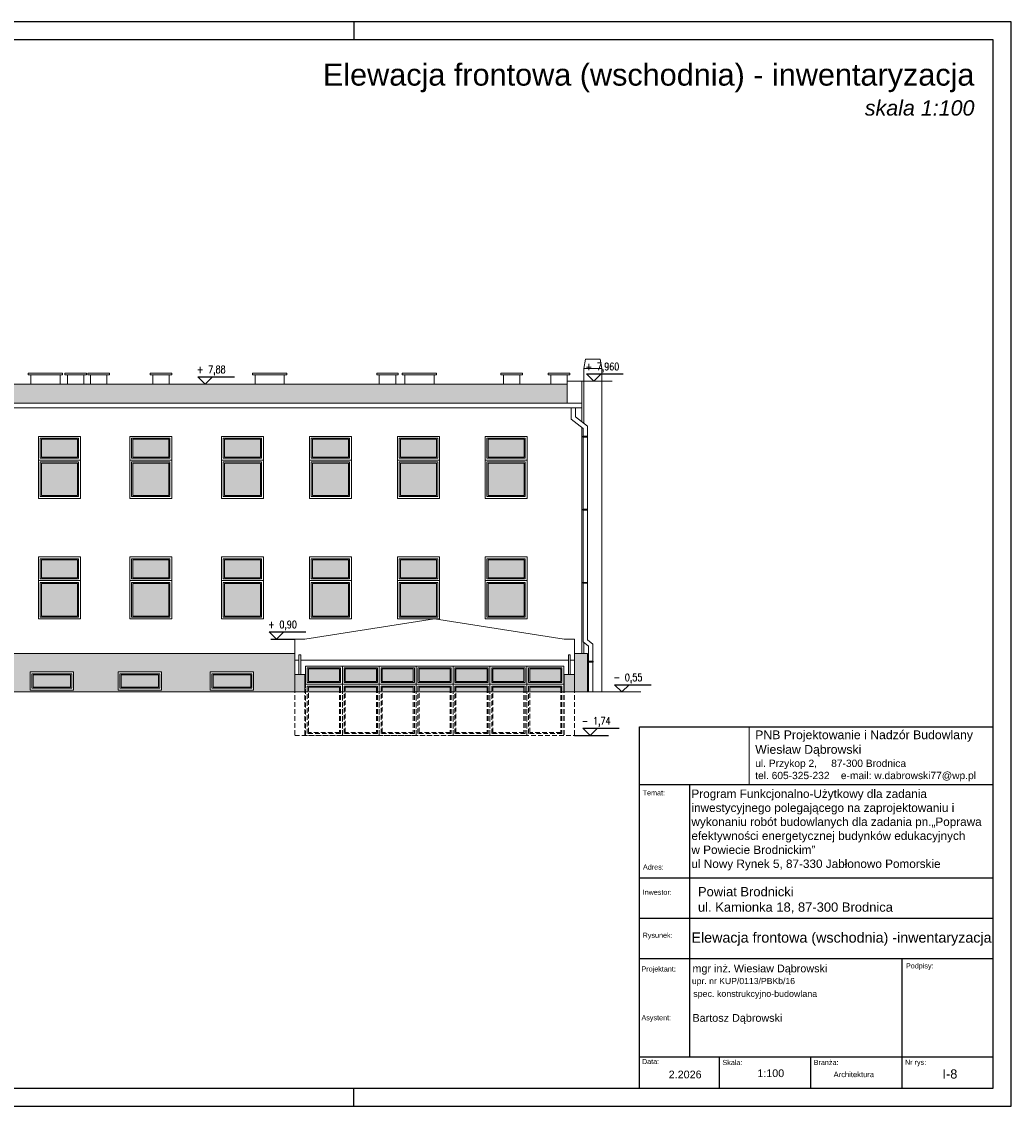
# Model space of a CAD drawing. Header units: millimetres. Extents: x 64838 to 107664, y -36848 to 0.
# Tile 40 of 109: x 81998 to 84707, y -36848 to -33878. Entities that reach past the tile are written whole.
import ezdxf
from ezdxf.enums import TextEntityAlignment as Align

# ---------------------------------------------------------------- set-up
doc = ezdxf.new("R2010")
doc.units = ezdxf.units.MM
doc.linetypes.add('DASHED', pattern=[19.05, 12.7, -6.35])
doc.layers.add('-TABELKA', color=2, linetype='Continuous')
doc.layers.add('e-cad_opisy', color=7, linetype='Continuous')
for name, color, linetype, lineweight in [('A-Opis', 7, 'Continuous', 15), ('OPIS', 7, 'Continuous', 5), ('opisy', 235, 'Continuous', 0), ('wymiar', 1, 'Continuous', 9)]:
    doc.layers.add(name, color=color, linetype=linetype, lineweight=lineweight)
doc.styles.add('ARIAL', font='arial.ttf')
doc.styles.add('e-cad_1', font='simplex.shx', dxfattribs={"width": 0.8})
doc.styles.get("Standard").update_dxf_attribs({"font": 'arial.ttf'})
picture_1 = doc.add_image_def('image1.jpg', size_in_pixel=(163, 86))

# ---------------------------------------------------------------- blocks, each defined once
blk = doc.blocks.new('e-cad_kota_3')
blk.add_line((-2, 2), (8, 2))
blk.add_lwpolyline([(-2, 2), (0, 0), (2, 2)])
at = {"style": 'e-cad_1', "width": 0.8}
blk.add_attdef('ZNAK', text='', height=2, dxfattribs=at).set_placement((-0.5, 3), align=Align.RIGHT)
blk.add_attdef('RZEDNA', (0.8, 3), '', height=2, dxfattribs=at)

msp = doc.modelspace()

# ---------------------------------------------------------------- hatches: boundary and pattern name
at = {"layer": 'A-Opis'}
h = msp.add_hatch(color=135, dxfattribs=at)
h.set_gradient(color1=(103, 145, 152), color2=(200, 215, 218), rotation=45, one_color=1, name='SPHERICAL')
h.paths.add_polyline_path([(82051.75, -35175.27), (82051.75, -35086.27), (82150.75, -35086.27), (82150.75, -35175.27)])
h.paths.add_polyline_path([(82051.75, -35070.27), (82051.75, -35021.27), (82150.75, -35021.27), (82150.75, -35070.27)])
h = msp.add_hatch(color=135, dxfattribs=at)
h.set_gradient(color1=(103, 145, 152), color2=(200, 215, 218), rotation=45, one_color=1, name='SPHERICAL')
h.paths.add_polyline_path([(82301.75, -35175.27), (82301.75, -35086.27), (82400.75, -35086.27), (82400.75, -35175.27)])
h.paths.add_polyline_path([(82301.75, -35070.27), (82301.75, -35021.27), (82400.75, -35021.27), (82400.75, -35070.27)])
h = msp.add_hatch(color=135, dxfattribs=at)
h.set_gradient(color1=(103, 145, 152), color2=(200, 215, 218), rotation=45, one_color=1, name='SPHERICAL')
h.paths.add_polyline_path([(82552.75, -35175.27), (82552.75, -35086.27), (82651.75, -35086.27), (82651.75, -35175.27)])
h.paths.add_polyline_path([(82552.75, -35070.27), (82552.75, -35021.27), (82651.75, -35021.27), (82651.75, -35070.27)])
h = msp.add_hatch(color=135, dxfattribs=at)
h.set_gradient(color1=(103, 145, 152), color2=(200, 215, 218), rotation=45, one_color=1, name='SPHERICAL')
h.paths.add_polyline_path([(82793.75, -35175.27), (82793.75, -35086.27), (82892.75, -35086.27), (82892.75, -35175.27)])
h.paths.add_polyline_path([(82793.75, -35070.27), (82793.75, -35021.27), (82892.75, -35021.27), (82892.75, -35070.27)])
h = msp.add_hatch(color=135, dxfattribs=at)
h.set_gradient(color1=(103, 145, 152), color2=(200, 215, 218), rotation=45, one_color=1, name='SPHERICAL')
h.paths.add_polyline_path([(83034.75, -35175.27), (83034.75, -35086.27), (83133.75, -35086.27), (83133.75, -35175.27)])
h.paths.add_polyline_path([(83034.75, -35070.27), (83034.75, -35021.27), (83133.75, -35021.27), (83133.75, -35070.27)])
h = msp.add_hatch(color=135, dxfattribs=at)
h.set_gradient(color1=(103, 145, 152), color2=(200, 215, 218), rotation=45, one_color=1, name='SPHERICAL')
h.paths.add_polyline_path([(83274.75, -35175.27), (83274.75, -35086.27), (83373.75, -35086.27), (83373.75, -35175.27)])
h.paths.add_polyline_path([(83274.75, -35070.27), (83274.75, -35021.27), (83373.75, -35021.27), (83373.75, -35070.27)])
h = msp.add_hatch(color=135, dxfattribs=at)
h.set_gradient(color1=(103, 145, 152), color2=(200, 215, 218), rotation=45, one_color=1, name='SPHERICAL')
h.paths.add_polyline_path([(82051.75, -35505.27), (82051.75, -35416.27), (82150.75, -35416.27), (82150.75, -35505.27)])
h.paths.add_polyline_path([(82051.75, -35400.27), (82051.75, -35351.27), (82150.75, -35351.27), (82150.75, -35400.27)])
h = msp.add_hatch(color=135, dxfattribs=at)
h.set_gradient(color1=(103, 145, 152), color2=(200, 215, 218), rotation=45, one_color=1, name='SPHERICAL')
h.paths.add_polyline_path([(82301.75, -35505.27), (82301.75, -35416.27), (82400.75, -35416.27), (82400.75, -35505.27)])
h.paths.add_polyline_path([(82301.75, -35400.27), (82301.75, -35351.27), (82400.75, -35351.27), (82400.75, -35400.27)])
h = msp.add_hatch(color=135, dxfattribs=at)
h.set_gradient(color1=(103, 145, 152), color2=(200, 215, 218), rotation=45, one_color=1, name='SPHERICAL')
h.paths.add_polyline_path([(82552.75, -35505.27), (82552.75, -35416.27), (82651.75, -35416.27), (82651.75, -35505.27)])
h.paths.add_polyline_path([(82552.75, -35400.27), (82552.75, -35351.27), (82651.75, -35351.27), (82651.75, -35400.27)])
h = msp.add_hatch(color=135, dxfattribs=at)
h.set_gradient(color1=(103, 145, 152), color2=(200, 215, 218), rotation=45, one_color=1, name='SPHERICAL')
h.paths.add_polyline_path([(82793.75, -35505.27), (82793.75, -35416.27), (82892.75, -35416.27), (82892.75, -35505.27)])
h.paths.add_polyline_path([(82793.75, -35400.27), (82793.75, -35351.27), (82892.75, -35351.27), (82892.75, -35400.27)])
h = msp.add_hatch(color=135, dxfattribs=at)
h.set_gradient(color1=(103, 145, 152), color2=(200, 215, 218), rotation=45, one_color=1, name='SPHERICAL')
h.paths.add_polyline_path([(83034.75, -35505.27), (83034.75, -35416.27), (83133.75, -35416.27), (83133.75, -35505.27)])
h.paths.add_polyline_path([(83034.75, -35400.27), (83034.75, -35351.27), (83133.75, -35351.27), (83133.75, -35400.27)])
h = msp.add_hatch(color=135, dxfattribs=at)
h.set_gradient(color1=(103, 145, 152), color2=(200, 215, 218), rotation=45, one_color=1, name='SPHERICAL')
h.paths.add_polyline_path([(83274.75, -35505.27), (83274.75, -35416.27), (83373.75, -35416.27), (83373.75, -35505.27)])
h.paths.add_polyline_path([(83274.75, -35400.27), (83274.75, -35351.27), (83373.75, -35351.27), (83373.75, -35400.27)])
h = msp.add_hatch(color=135, dxfattribs=at)
h.set_gradient(color1=(103, 145, 152), color2=(200, 215, 218), rotation=45, one_color=1, name='SPHERICAL')
h.paths.add_polyline_path([(82028.75, -35700.27), (82028.75, -35666.27), (82131.75, -35666.27), (82131.75, -35700.27)])
h = msp.add_hatch(color=135, dxfattribs=at)
h.set_gradient(color1=(103, 145, 152), color2=(200, 215, 218), rotation=45, one_color=1, name='SPHERICAL')
h.paths.add_polyline_path([(82269.75, -35700.27), (82269.75, -35666.27), (82372.75, -35666.27), (82372.75, -35700.27)])
h = msp.add_hatch(color=135, dxfattribs=at)
h.set_gradient(color1=(103, 145, 152), color2=(200, 215, 218), rotation=45, one_color=1, name='SPHERICAL')
h.paths.add_polyline_path([(82521.75, -35700.27), (82521.75, -35666.27), (82624.75, -35666.27), (82624.75, -35700.27)])
h = msp.add_hatch(color=135, dxfattribs=at)
h.set_gradient(color1=(103, 145, 152), color2=(200, 215, 218), rotation=45, one_color=1, name='SPHERICAL')
h.paths.add_polyline_path([(82782.87, -35684.27), (82782.87, -35650.27), (82867.87, -35650.27), (82867.87, -35684.27)])
h.paths.add_polyline_path([(82867.87, -35713.27), (82867.87, -35703.27), (82867.87, -35700.27), (82782.87, -35700.27), (82782.87, -35703.27), (82782.87, -35713.27)])
h = msp.add_hatch(color=135, dxfattribs=at)
h.set_gradient(color1=(103, 145, 152), color2=(200, 215, 218), rotation=45, one_color=1, name='SPHERICAL')
h.paths.add_polyline_path([(82883.87, -35684.27), (82883.87, -35650.27), (82968.87, -35650.27), (82968.87, -35684.27)])
h.paths.add_polyline_path([(82968.87, -35713.27), (82968.87, -35703.27), (82968.87, -35700.27), (82883.87, -35700.27), (82883.87, -35703.27), (82883.87, -35713.27)])
h = msp.add_hatch(color=135, dxfattribs=at)
h.set_gradient(color1=(103, 145, 152), color2=(200, 215, 218), rotation=45, one_color=1, name='SPHERICAL')
h.paths.add_polyline_path([(82984.87, -35684.27), (82984.87, -35650.27), (83069.87, -35650.27), (83069.87, -35684.27)])
h.paths.add_polyline_path([(83069.87, -35713.27), (83069.87, -35703.27), (83069.87, -35700.27), (82984.87, -35700.27), (82984.87, -35703.27), (82984.87, -35713.27)])
h = msp.add_hatch(color=135, dxfattribs=at)
h.set_gradient(color1=(103, 145, 152), color2=(200, 215, 218), rotation=45, one_color=1, name='SPHERICAL')
h.paths.add_polyline_path([(83085.87, -35684.27), (83085.87, -35650.27), (83170.87, -35650.27), (83170.87, -35684.27)])
h.paths.add_polyline_path([(83170.87, -35713.27), (83170.87, -35703.27), (83170.87, -35700.27), (83085.87, -35700.27), (83085.87, -35703.27), (83085.87, -35713.27)])
h = msp.add_hatch(color=135, dxfattribs=at)
h.set_gradient(color1=(103, 145, 152), color2=(200, 215, 218), rotation=45, one_color=1, name='SPHERICAL')
h.paths.add_polyline_path([(83186.87, -35684.27), (83186.87, -35650.27), (83271.87, -35650.27), (83271.87, -35684.27)])
h.paths.add_polyline_path([(83271.87, -35713.27), (83271.87, -35703.27), (83271.87, -35700.27), (83186.87, -35700.27), (83186.87, -35703.27), (83186.87, -35713.27)])
h = msp.add_hatch(color=135, dxfattribs=at)
h.set_gradient(color1=(103, 145, 152), color2=(200, 215, 218), rotation=45, one_color=1, name='SPHERICAL')
h.paths.add_polyline_path([(83287.87, -35684.27), (83287.87, -35650.27), (83372.87, -35650.27), (83372.87, -35684.27)])
h.paths.add_polyline_path([(83372.87, -35713.27), (83372.87, -35703.27), (83372.87, -35700.27), (83287.87, -35700.27), (83287.87, -35703.27), (83287.87, -35713.27)])
h = msp.add_hatch(color=135, dxfattribs=at)
h.set_gradient(color1=(103, 145, 152), color2=(200, 215, 218), rotation=45, one_color=1, name='SPHERICAL')
h.paths.add_polyline_path([(83388.87, -35684.27), (83388.87, -35650.27), (83473.87, -35650.27), (83473.87, -35684.27)])
h.paths.add_polyline_path([(83473.87, -35713.27), (83473.87, -35703.27), (83473.87, -35700.27), (83388.87, -35700.27), (83388.87, -35703.27), (83388.87, -35713.27)])
at = {"layer": 'OPIS', "ltscale": 4}
h = msp.add_hatch(dxfattribs=at)
h.set_pattern_fill('AR-SAND', color=254, scale=0.1)
h.paths.add_polyline_path([(81268.03, -34922.3), (83491.75, -34922.3), (83491.75, -34869.96), (83446.75, -34869.96), (83361.75, -34869.96), (83316.75, -34869.96), (83126.75, -34869.96), (83046.75, -34869.96), (83021.75, -34869.96), (82976.75, -34869.96), (82716.75, -34869.96), (82636.75, -34869.96), (82500.23, -34869.96), (82401.75, -34869.96), (82356.75, -34869.96), (82231.25, -34869.96), (82186.25, -34869.96), (82167.75, -34869.96), (82122.75, -34869.96), (82102.75, -34869.96), (82022.75, -34869.96), (81972.75, -34869.96), (81927.75, -34869.96), (81823.75, -34869.96), (81778.75, -34869.96), (81730.25, -34869.96), (81685.25, -34869.96), (81636.75, -34869.96), (81591.75, -34869.96), (81521.75, -34869.96), (81441.75, -34869.96), (81381.75, -34869.96), (81336.75, -34869.96), (81322.75, -34869.96), (81322.75, -34892.3), (81282.75, -34892.3), (81282.75, -34869.96), (81199.75, -34869.96), (81027.87, -34873.27)])
h.paths.add_polyline_path([(80788.03, -34922.3), (81027.87, -34869.96), (80741.37, -34869.96), (80741.37, -34892.3), (80701.37, -34892.3), (80701.37, -34869.96), (80345.65, -34869.96), (79920.75, -34869.96), (79901.75, -34869.96), (79839.75, -34869.96), (79839.75, -34922.3)])
at = {"layer": 'OPIS', "linetype": 'Continuous', "lineweight": 13}
h = msp.add_hatch(dxfattribs=at)
h.set_pattern_fill('AR-BRSTD', color=9, scale=0.1)
h.paths.add_polyline_path([(82745.37, -35713.27), (82745.37, -35703.27), (82745.37, -35626.27), (82745.37, -35608.27), (81343.58, -35608.27), (81343.55, -35713.27)])
h.paths.add_polyline_path([(81703.75, -35708.27), (81703.75, -35658.27), (81822.75, -35658.27), (81822.75, -35708.27)], flags=16)
h.paths.add_polyline_path([(81708.75, -35663.27), (81708.75, -35703.27), (81817.75, -35703.27), (81817.75, -35663.27)], flags=0)
h.paths.add_polyline_path([(81711.75, -35666.27), (81711.75, -35700.27), (81814.75, -35700.27), (81814.75, -35666.27)], flags=0)
h.paths.add_polyline_path([(82261.75, -35658.27), (82261.75, -35708.27), (82380.75, -35708.27), (82380.75, -35658.27)], flags=16)
h.paths.add_polyline_path([(82266.75, -35663.27), (82266.75, -35703.27), (82375.75, -35703.27), (82375.75, -35663.27)], flags=0)
h.paths.add_polyline_path([(82269.75, -35666.27), (82269.75, -35700.27), (82372.75, -35700.27), (82372.75, -35666.27)], flags=0)
h.paths.add_polyline_path([(82513.75, -35658.27), (82513.75, -35708.27), (82632.75, -35708.27), (82632.75, -35658.27)], flags=16)
h.paths.add_polyline_path([(82518.75, -35663.27), (82518.75, -35703.27), (82627.75, -35703.27), (82627.75, -35663.27)], flags=0)
h.paths.add_polyline_path([(82521.75, -35666.27), (82521.75, -35700.27), (82624.75, -35700.27), (82624.75, -35666.27)], flags=0)
h.paths.add_polyline_path([(81416.75, -35708.27), (81416.75, -35658.27), (81535.75, -35658.27), (81535.75, -35708.27)], flags=16)
h.paths.add_polyline_path([(81421.75, -35663.27), (81421.75, -35703.27), (81530.75, -35703.27), (81530.75, -35663.27)], flags=0)
h.paths.add_polyline_path([(81424.75, -35666.27), (81424.75, -35700.27), (81527.75, -35700.27), (81527.75, -35666.27)], flags=0)
h.paths.add_polyline_path([(82020.75, -35658.27), (82020.75, -35708.27), (82139.75, -35708.27), (82139.75, -35658.27)], flags=16)
h.paths.add_polyline_path([(82025.75, -35663.27), (82025.75, -35703.27), (82134.75, -35703.27), (82134.75, -35663.27)], flags=0)
h.paths.add_polyline_path([(82028.75, -35666.27), (82028.75, -35700.27), (82131.75, -35700.27), (82131.75, -35666.27)], flags=0)
h.paths.add_polyline_path([(77448.75, -35688.27), (79444.75, -35718.27), (79444.75, -35703.27), (79444.75, -35688.27), (79444.75, -35673.27), (79444.75, -35658.27), (77448.75, -35658.27)])
h.paths.add_polyline_path([(79786.75, -35703.27), (79786.75, -35688.27), (79786.75, -35673.27), (79786.75, -35614.27), (79786.75, -35613.87), (79786.75, -35608.27), (80734.37, -35608.27), (80734.37, -35623.27), (80734.37, -35638.27), (80734.37, -35653.27), (80734.37, -35668.27), (80734.37, -35683.27), (80734.37, -35698.27), (80734.37, -35713.27), (80650.03, -35713.71), (80670.03, -35693.71), (80630.03, -35693.71), (80650.03, -35713.71), (79814.84, -35718.12), (79834.69, -35698.27), (79794.69, -35698.27), (79814.54, -35718.12), (79786.75, -35718.27)])
h.paths.add_polyline_path([(80471.75, -35658.27), (80471.75, -35708.27), (80590.75, -35708.27), (80590.75, -35658.27)], flags=16)
h.paths.add_polyline_path([(80476.75, -35663.27), (80476.75, -35703.27), (80585.75, -35703.27), (80585.75, -35663.27)], flags=0)
h.paths.add_polyline_path([(80479.75, -35666.27), (80479.75, -35700.27), (80582.75, -35700.27), (80582.75, -35666.27)], flags=0)
h.paths.add_polyline_path([(80186.75, -35708.27), (80186.75, -35658.27), (80305.75, -35658.27), (80305.75, -35708.27)], flags=16)
h.paths.add_polyline_path([(80191.75, -35663.27), (80191.75, -35703.27), (80300.75, -35703.27), (80300.75, -35663.27)], flags=0)
h.paths.add_polyline_path([(80194.75, -35666.27), (80194.75, -35700.27), (80297.75, -35700.27), (80297.75, -35666.27)], flags=0)
h.paths.add_polyline_path([(80652.07, -35653.95), (80652.07, -35689.67), (80712.74, -35689.67), (80712.74, -35653.95)], flags=24)
h.paths.add_polyline_path([(79816.74, -35658.51), (79816.74, -35694.22), (79877.4, -35694.22), (79877.4, -35658.51)], flags=24)
h.paths.add_polyline_path([(83546.75, -35713.27), (83546.75, -35608.27), (83511.37, -35608.27), (83511.37, -35703.27), (83511.37, -35713.27)])
h.paths.add_polyline_path([(83511.37, -35713.27), (83511.37, -35703.27), (83511.37, -35665.27), (83483.37, -35665.27), (83483.37, -35703.27), (83483.37, -35713.27)])
h.paths.add_polyline_path([(82773.37, -35713.27), (82773.37, -35703.27), (82773.37, -35665.27), (82745.37, -35665.27), (82745.37, -35703.27), (82745.37, -35713.27)])

# ---------------------------------------------------------------- linework, layer by layer
at = {"layer": '-TABELKA', "color": 7}
for p, q in [((83689.8, -36797.82), (83689.8, -35808.34)), ((83689.8, -35808.34), (84657.43, -35808.34)), ((83689.8, -35966.73), (84657.43, -35966.73)), ((83689.8, -35966.73), (84657.43, -35966.73)), ((83827.35, -36712.78), (83827.35, -35966.73)), ((83689.8, -36222.52), (84657.43, -36222.52)), ((83689.8, -36332.65), (84657.43, -36332.65)), ((83689.8, -36442.65), (84657.43, -36442.65)), ((84407.43, -36442.65), (84407.43, -36797.82)), ((83689.8, -36712.78), (84657.43, -36712.78)), ((83907.43, -36712.78), (83907.43, -36797.82)), ((84157.43, -36712.78), (84157.43, -36797.82)), ((83689.8, -36797.82), (84657.43, -36797.82))]:
    msp.add_line(p, q, dxfattribs=at)
at = {"layer": 'e-cad_opisy', "ltscale": 4}
for p, q in [((82680.37, -35568.27), (82745.37, -35568.27)), ((83511.37, -35832.27), (83604.12, -35832.27))]:
    msp.add_line(p, q, dxfattribs=at)
for points in [[(76707.43, -36847.82), (84707.43, -36847.82), (84707.43, -33877.82), (76957.43, -33877.82), (76957.43, -33877.82), (76707.43, -33877.82), (76707.43, -36847.82)], [(82907.43, -33877.82), (82907.43, -33927.82)], [(77007.43, -36797.82), (84657.43, -36797.82), (84657.43, -33927.82), (77007.43, -33927.82), (77007.43, -36797.82)], [(82907.43, -36847.82), (82907.43, -36797.82)]]:
    msp.add_lwpolyline(points, dxfattribs=at)
at = {"layer": 'OPIS'}
for p, q in [((83541.65, -34802.3), (83536.65, -34827.3)), ((83581.65, -34802.3), (83541.65, -34802.3)), ((83581.65, -34802.3), (83586.65, -34827.3)), ((83586.65, -34827.3), (83536.65, -34827.3)), ((83536.65, -34977.88), (83536.65, -34827.3)), ((83586.65, -35713.27), (83586.65, -34827.3)), ((82022.75, -34844.96), (82022.75, -34869.96)), ((82102.75, -34844.96), (82102.75, -34869.96)), ((82162.75, -34839.96), (82122.75, -34839.96)), ((82122.75, -34844.96), (82122.75, -34869.96)), ((82162.75, -34844.96), (82122.75, -34844.96)), ((82167.75, -34844.96), (82167.75, -34869.96)), ((82226.25, -34839.96), (82186.25, -34839.96)), ((82186.25, -34844.96), (82186.25, -34869.96)), ((82226.25, -34844.96), (82186.25, -34844.96)), ((82231.25, -34844.96), (82231.25, -34869.96)), ((82396.75, -34839.96), (82356.75, -34839.96)), ((82356.75, -34844.96), (82356.75, -34869.96)), ((82396.75, -34844.96), (82356.75, -34844.96)), ((82401.75, -34844.96), (82401.75, -34869.96)), ((82636.75, -34844.96), (82636.75, -34869.96)), ((82716.75, -34844.96), (82716.75, -34869.96)), ((83016.75, -34839.96), (82976.75, -34839.96)), ((82976.75, -34844.96), (82976.75, -34869.96)), ((83016.75, -34844.96), (82976.75, -34844.96)), ((83021.75, -34844.96), (83021.75, -34869.96)), ((83046.75, -34844.96), (83046.75, -34869.96)), ((83126.75, -34844.96), (83126.75, -34869.96)), ((83356.75, -34839.96), (83316.75, -34839.96)), ((83316.75, -34844.96), (83316.75, -34869.96)), ((83356.75, -34844.96), (83316.75, -34844.96)), ((83361.75, -34844.96), (83361.75, -34869.96)), ((83486.75, -34839.96), (83446.75, -34839.96)), ((83446.75, -34844.96), (83446.75, -34869.96)), ((83486.75, -34844.96), (83446.75, -34844.96)), ((83491.75, -34844.96), (83491.75, -34869.96)), ((83491.75, -34862.3), (83491.75, -34922.3)), ((83531.75, -34862.3), (83491.75, -34862.3)), ((83531.75, -34862.3), (83531.75, -34974.02)), ((83531.75, -34862.3), (83614.38, -34862.3)), ((83491.75, -34869.96), (81322.75, -34869.96)), ((83531.75, -34922.3), (81268.03, -34922.3)), ((83531.75, -34935.42), (81321.75, -34935.42)), ((83502.27, -34935.42), (83502.28, -34966.06)), ((83514.25, -34935.42), (83514.25, -34960.22)), ((83534.71, -34991.63), (83502.28, -34966.06)), ((83546.68, -34985.79), (83514.25, -34960.22)), ((83546.68, -34985.79), (83546.68, -35570.17)), ((83531.75, -34989.3), (83531.75, -35608.27)), ((83534.18, -35013.87), (83531.75, -35013.87)), ((83534.18, -35014.27), (83531.75, -35014.27)), ((83534.71, -34991.63), (83534.86, -35576.12)), ((83534.18, -35213.87), (83531.75, -35213.87)), ((83534.18, -35214.27), (83531.75, -35214.27)), ((83534.18, -35413.87), (83531.75, -35413.87)), ((83534.18, -35414.27), (83531.75, -35414.27)), ((83128.37, -35513.27), (82773.37, -35568.27)), ((83128.37, -35513.27), (83483.37, -35568.27)), ((82745.37, -35568.27), (82745.37, -35703.27)), ((82745.37, -35568.27), (82773.37, -35568.27)), ((83483.37, -35568.27), (83511.37, -35568.27)), ((83511.37, -35568.27), (83511.37, -35703.27)), ((83549.86, -35587.95), (83534.86, -35576.12)), ((83536.65, -35608.27), (83536.65, -35577.54)), ((83561.68, -35581.99), (83546.68, -35570.17)), ((81343.57, -35608.27), (82745.37, -35608.27)), ((83511.37, -35608.27), (83546.75, -35608.27)), ((83546.75, -35608.27), (83546.75, -35713.27)), ((83549.86, -35587.95), (83549.89, -35713.27)), ((83561.68, -35581.99), (83561.68, -35713.27)), ((82745.37, -35626.27), (82756.87, -35626.27)), ((82756.87, -35665.27), (82756.87, -35611.27)), ((82761.87, -35611.27), (82756.87, -35611.27)), ((82761.87, -35665.27), (82761.87, -35611.27)), ((82761.87, -35626.27), (83494.87, -35626.27)), ((83494.87, -35665.27), (83494.87, -35611.27)), ((83494.87, -35611.27), (83499.87, -35611.27)), ((83499.87, -35665.27), (83499.87, -35611.27)), ((83499.87, -35626.27), (83511.37, -35626.27)), ((83549.18, -35630), (83546.75, -35630)), ((83549.18, -35630.4), (83546.75, -35630.4)), ((82745.37, -35665.27), (82773.37, -35665.27)), ((82773.37, -35665.27), (82773.37, -35703.27)), ((83483.37, -35665.27), (83483.37, -35703.27)), ((83483.37, -35665.27), (83511.37, -35665.27)), ((83483.37, -35665.27), (83483.37, -35703.27)), ((81321.75, -35713.27), (83692.92, -35713.27))]:
    msp.add_line(p, q, dxfattribs=at)
at = {"layer": 'OPIS', "linetype": 'DASHED'}
for p, q in [((82745.37, -35703.27), (82745.37, -35832.27)), ((82773.37, -35703.27), (82773.37, -35832.27)), ((83483.37, -35703.27), (83483.37, -35832.27)), ((83483.37, -35703.27), (83483.37, -35832.27)), ((83511.37, -35703.27), (83511.37, -35832.27)), ((82745.37, -35832.27), (83511.37, -35832.27))]:
    msp.add_line(p, q, dxfattribs=at)
at = {"layer": 'OPIS'}
for points in [[(82109.75, -34844.96), (82015.75, -34844.96), (82015.75, -34839.96), (82109.75, -34839.96)], [(82174.75, -34844.96), (82115.75, -34844.96), (82115.75, -34839.96), (82174.75, -34839.96)], [(82238.25, -34844.96), (82179.25, -34844.96), (82179.25, -34839.96), (82238.25, -34839.96)], [(82408.75, -34844.96), (82349.75, -34844.96), (82349.75, -34839.96), (82408.75, -34839.96)], [(82723.75, -34844.96), (82629.75, -34844.96), (82629.75, -34839.96), (82723.75, -34839.96)], [(83028.75, -34844.96), (82969.75, -34844.96), (82969.75, -34839.96), (83028.75, -34839.96)], [(83133.75, -34844.96), (83039.75, -34844.96), (83039.75, -34839.96), (83133.75, -34839.96)], [(83368.75, -34844.96), (83309.75, -34844.96), (83309.75, -34839.96), (83368.75, -34839.96)], [(83498.75, -34844.96), (83439.75, -34844.96), (83439.75, -34839.96), (83498.75, -34839.96)], [(82043.75, -35013.27), (82158.75, -35013.27), (82158.75, -35078.27), (82043.75, -35078.27)], [(82293.75, -35013.27), (82408.75, -35013.27), (82408.75, -35078.27), (82293.75, -35078.27)], [(82544.75, -35013.27), (82659.75, -35013.27), (82659.75, -35078.27), (82544.75, -35078.27)], [(82785.75, -35013.27), (82900.75, -35013.27), (82900.75, -35078.27), (82785.75, -35078.27)], [(83026.75, -35013.27), (83141.75, -35013.27), (83141.75, -35078.27), (83026.75, -35078.27)], [(83266.75, -35013.27), (83381.75, -35013.27), (83381.75, -35078.27), (83266.75, -35078.27)], [(83547.18, -35013.07), (83534.18, -35013.07), (83534.18, -35015.07), (83547.18, -35015.07)], [(82048.75, -35018.27), (82153.75, -35018.27), (82153.75, -35073.27), (82048.75, -35073.27)], [(82051.75, -35021.27), (82150.75, -35021.27), (82150.75, -35070.27), (82051.75, -35070.27)], [(82298.75, -35018.27), (82403.75, -35018.27), (82403.75, -35073.27), (82298.75, -35073.27)], [(82301.75, -35021.27), (82400.75, -35021.27), (82400.75, -35070.27), (82301.75, -35070.27)], [(82549.75, -35018.27), (82654.75, -35018.27), (82654.75, -35073.27), (82549.75, -35073.27)], [(82552.75, -35021.27), (82651.75, -35021.27), (82651.75, -35070.27), (82552.75, -35070.27)], [(82790.75, -35018.27), (82895.75, -35018.27), (82895.75, -35073.27), (82790.75, -35073.27)], [(82793.75, -35021.27), (82892.75, -35021.27), (82892.75, -35070.27), (82793.75, -35070.27)], [(83031.75, -35018.27), (83136.75, -35018.27), (83136.75, -35073.27), (83031.75, -35073.27)], [(83034.75, -35021.27), (83133.75, -35021.27), (83133.75, -35070.27), (83034.75, -35070.27)], [(83271.75, -35018.27), (83376.75, -35018.27), (83376.75, -35073.27), (83271.75, -35073.27)], [(83274.75, -35021.27), (83373.75, -35021.27), (83373.75, -35070.27), (83274.75, -35070.27)], [(82043.75, -35078.27), (82158.75, -35078.27), (82158.75, -35183.27), (82043.75, -35183.27)], [(82048.75, -35083.27), (82153.75, -35083.27), (82153.75, -35178.27), (82048.75, -35178.27)], [(82051.75, -35086.27), (82150.75, -35086.27), (82150.75, -35175.27), (82051.75, -35175.27)], [(82293.75, -35078.27), (82408.75, -35078.27), (82408.75, -35183.27), (82293.75, -35183.27)], [(82298.75, -35083.27), (82403.75, -35083.27), (82403.75, -35178.27), (82298.75, -35178.27)], [(82301.75, -35086.27), (82400.75, -35086.27), (82400.75, -35175.27), (82301.75, -35175.27)], [(82544.75, -35078.27), (82659.75, -35078.27), (82659.75, -35183.27), (82544.75, -35183.27)], [(82549.75, -35083.27), (82654.75, -35083.27), (82654.75, -35178.27), (82549.75, -35178.27)], [(82552.75, -35086.27), (82651.75, -35086.27), (82651.75, -35175.27), (82552.75, -35175.27)], [(82785.75, -35078.27), (82900.75, -35078.27), (82900.75, -35183.27), (82785.75, -35183.27)], [(82790.75, -35083.27), (82895.75, -35083.27), (82895.75, -35178.27), (82790.75, -35178.27)], [(82793.75, -35086.27), (82892.75, -35086.27), (82892.75, -35175.27), (82793.75, -35175.27)], [(83026.75, -35078.27), (83141.75, -35078.27), (83141.75, -35183.27), (83026.75, -35183.27)], [(83031.75, -35083.27), (83136.75, -35083.27), (83136.75, -35178.27), (83031.75, -35178.27)], [(83034.75, -35086.27), (83133.75, -35086.27), (83133.75, -35175.27), (83034.75, -35175.27)], [(83266.75, -35078.27), (83381.75, -35078.27), (83381.75, -35183.27), (83266.75, -35183.27)], [(83271.75, -35083.27), (83376.75, -35083.27), (83376.75, -35178.27), (83271.75, -35178.27)], [(83274.75, -35086.27), (83373.75, -35086.27), (83373.75, -35175.27), (83274.75, -35175.27)], [(83547.18, -35213.07), (83534.18, -35213.07), (83534.18, -35215.07), (83547.18, -35215.07)], [(82043.75, -35343.27), (82158.75, -35343.27), (82158.75, -35408.27), (82043.75, -35408.27)], [(82048.75, -35348.27), (82153.75, -35348.27), (82153.75, -35403.27), (82048.75, -35403.27)], [(82051.75, -35351.27), (82150.75, -35351.27), (82150.75, -35400.27), (82051.75, -35400.27)], [(82293.75, -35343.27), (82408.75, -35343.27), (82408.75, -35408.27), (82293.75, -35408.27)], [(82298.75, -35348.27), (82403.75, -35348.27), (82403.75, -35403.27), (82298.75, -35403.27)], [(82301.75, -35351.27), (82400.75, -35351.27), (82400.75, -35400.27), (82301.75, -35400.27)], [(82544.75, -35343.27), (82659.75, -35343.27), (82659.75, -35408.27), (82544.75, -35408.27)], [(82549.75, -35348.27), (82654.75, -35348.27), (82654.75, -35403.27), (82549.75, -35403.27)], [(82552.75, -35351.27), (82651.75, -35351.27), (82651.75, -35400.27), (82552.75, -35400.27)], [(82785.75, -35343.27), (82900.75, -35343.27), (82900.75, -35408.27), (82785.75, -35408.27)], [(82790.75, -35348.27), (82895.75, -35348.27), (82895.75, -35403.27), (82790.75, -35403.27)], [(82793.75, -35351.27), (82892.75, -35351.27), (82892.75, -35400.27), (82793.75, -35400.27)], [(83026.75, -35343.27), (83141.75, -35343.27), (83141.75, -35408.27), (83026.75, -35408.27)], [(83031.75, -35348.27), (83136.75, -35348.27), (83136.75, -35403.27), (83031.75, -35403.27)], [(83034.75, -35351.27), (83133.75, -35351.27), (83133.75, -35400.27), (83034.75, -35400.27)], [(83266.75, -35343.27), (83381.75, -35343.27), (83381.75, -35408.27), (83266.75, -35408.27)], [(83271.75, -35348.27), (83376.75, -35348.27), (83376.75, -35403.27), (83271.75, -35403.27)], [(83274.75, -35351.27), (83373.75, -35351.27), (83373.75, -35400.27), (83274.75, -35400.27)], [(82043.75, -35408.27), (82158.75, -35408.27), (82158.75, -35513.27), (82043.75, -35513.27)], [(82048.75, -35413.27), (82153.75, -35413.27), (82153.75, -35508.27), (82048.75, -35508.27)], [(82051.75, -35416.27), (82150.75, -35416.27), (82150.75, -35505.27), (82051.75, -35505.27)], [(82293.75, -35408.27), (82408.75, -35408.27), (82408.75, -35513.27), (82293.75, -35513.27)], [(82298.75, -35413.27), (82403.75, -35413.27), (82403.75, -35508.27), (82298.75, -35508.27)], [(82301.75, -35416.27), (82400.75, -35416.27), (82400.75, -35505.27), (82301.75, -35505.27)], [(82544.75, -35408.27), (82659.75, -35408.27), (82659.75, -35513.27), (82544.75, -35513.27)], [(82549.75, -35413.27), (82654.75, -35413.27), (82654.75, -35508.27), (82549.75, -35508.27)], [(82552.75, -35416.27), (82651.75, -35416.27), (82651.75, -35505.27), (82552.75, -35505.27)], [(82785.75, -35408.27), (82900.75, -35408.27), (82900.75, -35513.27), (82785.75, -35513.27)], [(82790.75, -35413.27), (82895.75, -35413.27), (82895.75, -35508.27), (82790.75, -35508.27)], [(82793.75, -35416.27), (82892.75, -35416.27), (82892.75, -35505.27), (82793.75, -35505.27)], [(83026.75, -35408.27), (83141.75, -35408.27), (83141.75, -35513.27), (83026.75, -35513.27)], [(83031.75, -35413.27), (83136.75, -35413.27), (83136.75, -35508.27), (83031.75, -35508.27)], [(83034.75, -35416.27), (83133.75, -35416.27), (83133.75, -35505.27), (83034.75, -35505.27)], [(83266.75, -35408.27), (83381.75, -35408.27), (83381.75, -35513.27), (83266.75, -35513.27)], [(83271.75, -35413.27), (83376.75, -35413.27), (83376.75, -35508.27), (83271.75, -35508.27)], [(83274.75, -35416.27), (83373.75, -35416.27), (83373.75, -35505.27), (83274.75, -35505.27)], [(83547.18, -35413.07), (83534.18, -35413.07), (83534.18, -35415.07), (83547.18, -35415.07)], [(83562.18, -35629.2), (83549.18, -35629.2), (83549.18, -35631.2), (83562.18, -35631.2)], [(82020.75, -35658.27), (82139.75, -35658.27), (82139.75, -35708.27), (82020.75, -35708.27)], [(82025.75, -35663.27), (82134.75, -35663.27), (82134.75, -35703.27), (82025.75, -35703.27)], [(82028.75, -35666.27), (82131.75, -35666.27), (82131.75, -35700.27), (82028.75, -35700.27)], [(82261.75, -35658.27), (82380.75, -35658.27), (82380.75, -35708.27), (82261.75, -35708.27)], [(82266.75, -35663.27), (82375.75, -35663.27), (82375.75, -35703.27), (82266.75, -35703.27)], [(82269.75, -35666.27), (82372.75, -35666.27), (82372.75, -35700.27), (82269.75, -35700.27)], [(82513.75, -35658.27), (82632.75, -35658.27), (82632.75, -35708.27), (82513.75, -35708.27)], [(82518.75, -35663.27), (82627.75, -35663.27), (82627.75, -35703.27), (82518.75, -35703.27)], [(82521.75, -35666.27), (82624.75, -35666.27), (82624.75, -35700.27), (82521.75, -35700.27)], [(82774.87, -35642.27), (82875.87, -35642.27), (82875.87, -35692.27), (82774.87, -35692.27)], [(82779.87, -35647.27), (82870.87, -35647.27), (82870.87, -35687.27), (82779.87, -35687.27)], [(82782.87, -35650.27), (82867.87, -35650.27), (82867.87, -35684.27), (82782.87, -35684.27)], [(82875.87, -35642.27), (82976.87, -35642.27), (82976.87, -35692.27), (82875.87, -35692.27)], [(82880.87, -35647.27), (82971.87, -35647.27), (82971.87, -35687.27), (82880.87, -35687.27)], [(82883.87, -35650.27), (82968.87, -35650.27), (82968.87, -35684.27), (82883.87, -35684.27)], [(82976.87, -35642.27), (83077.87, -35642.27), (83077.87, -35692.27), (82976.87, -35692.27)], [(82981.87, -35647.27), (83072.87, -35647.27), (83072.87, -35687.27), (82981.87, -35687.27)], [(82984.87, -35650.27), (83069.87, -35650.27), (83069.87, -35684.27), (82984.87, -35684.27)], [(83077.87, -35642.27), (83178.87, -35642.27), (83178.87, -35692.27), (83077.87, -35692.27)], [(83082.87, -35647.27), (83173.87, -35647.27), (83173.87, -35687.27), (83082.87, -35687.27)], [(83085.87, -35650.27), (83170.87, -35650.27), (83170.87, -35684.27), (83085.87, -35684.27)], [(83178.87, -35642.27), (83279.87, -35642.27), (83279.87, -35692.27), (83178.87, -35692.27)], [(83183.87, -35647.27), (83274.87, -35647.27), (83274.87, -35687.27), (83183.87, -35687.27)], [(83186.87, -35650.27), (83271.87, -35650.27), (83271.87, -35684.27), (83186.87, -35684.27)], [(83279.87, -35642.27), (83380.87, -35642.27), (83380.87, -35692.27), (83279.87, -35692.27)], [(83284.87, -35647.27), (83375.87, -35647.27), (83375.87, -35687.27), (83284.87, -35687.27)], [(83287.87, -35650.27), (83372.87, -35650.27), (83372.87, -35684.27), (83287.87, -35684.27)], [(83380.87, -35642.27), (83481.87, -35642.27), (83481.87, -35692.27), (83380.87, -35692.27)], [(83385.87, -35647.27), (83476.87, -35647.27), (83476.87, -35687.27), (83385.87, -35687.27)], [(83388.87, -35650.27), (83473.87, -35650.27), (83473.87, -35684.27), (83388.87, -35684.27)]]:
    msp.add_lwpolyline(points, close=True, dxfattribs=at)
for points in [[(82774.87, -35703.27), (82774.87, -35692.27), (82875.87, -35692.27), (82875.87, -35703.27)], [(82779.87, -35703.27), (82779.87, -35697.27), (82870.87, -35697.27), (82870.87, -35703.27)], [(82875.87, -35703.27), (82875.87, -35692.27), (82976.87, -35692.27), (82976.87, -35703.27)], [(82880.87, -35703.27), (82880.87, -35697.27), (82971.87, -35697.27), (82971.87, -35703.27)], [(82976.87, -35703.27), (82976.87, -35692.27), (83077.87, -35692.27), (83077.87, -35703.27)], [(82981.87, -35703.27), (82981.87, -35697.27), (83072.87, -35697.27), (83072.87, -35703.27)], [(83077.87, -35703.27), (83077.87, -35692.27), (83178.87, -35692.27), (83178.87, -35703.27)], [(83082.87, -35703.27), (83082.87, -35697.27), (83173.87, -35697.27), (83173.87, -35703.27)], [(83178.87, -35703.27), (83178.87, -35692.27), (83279.87, -35692.27), (83279.87, -35703.27)], [(83183.87, -35703.27), (83183.87, -35697.27), (83274.87, -35697.27), (83274.87, -35703.27)], [(83279.87, -35703.27), (83279.87, -35692.27), (83380.87, -35692.27), (83380.87, -35703.27)], [(83284.87, -35703.27), (83284.87, -35697.27), (83375.87, -35697.27), (83375.87, -35703.27)], [(83380.87, -35703.27), (83380.87, -35692.27), (83481.87, -35692.27), (83481.87, -35703.27)], [(83385.87, -35703.27), (83385.87, -35697.27), (83476.87, -35697.27), (83476.87, -35703.27)], [(82782.87, -35703.27), (82782.87, -35700.27), (82867.87, -35700.27), (82867.87, -35703.27)], [(82883.87, -35703.27), (82883.87, -35700.27), (82968.87, -35700.27), (82968.87, -35703.27)], [(82984.87, -35703.27), (82984.87, -35700.27), (83069.87, -35700.27), (83069.87, -35703.27)], [(83085.87, -35703.27), (83085.87, -35700.27), (83170.87, -35700.27), (83170.87, -35703.27)], [(83186.87, -35703.27), (83186.87, -35700.27), (83271.87, -35700.27), (83271.87, -35703.27)], [(83287.87, -35703.27), (83287.87, -35700.27), (83372.87, -35700.27), (83372.87, -35703.27)], [(83388.87, -35703.27), (83388.87, -35700.27), (83473.87, -35700.27), (83473.87, -35703.27)]]:
    msp.add_lwpolyline(points, dxfattribs=at)
at = {"layer": 'OPIS', "linetype": 'DASHED'}
for points in [[(82875.87, -35703.27), (82875.87, -35832.27), (82774.87, -35832.27), (82774.87, -35703.27)], [(82870.87, -35703.27), (82870.87, -35827.27), (82779.87, -35827.27), (82779.87, -35703.27)], [(82867.87, -35703.27), (82867.87, -35824.27), (82782.87, -35824.27), (82782.87, -35703.27)], [(82976.87, -35703.27), (82976.87, -35832.27), (82875.87, -35832.27), (82875.87, -35703.27)], [(82971.87, -35703.27), (82971.87, -35827.27), (82880.87, -35827.27), (82880.87, -35703.27)], [(82968.87, -35703.27), (82968.87, -35824.27), (82883.87, -35824.27), (82883.87, -35703.27)], [(83077.87, -35703.27), (83077.87, -35832.27), (82976.87, -35832.27), (82976.87, -35703.27)], [(83072.87, -35703.27), (83072.87, -35827.27), (82981.87, -35827.27), (82981.87, -35703.27)], [(83069.87, -35703.27), (83069.87, -35824.27), (82984.87, -35824.27), (82984.87, -35703.27)], [(83178.87, -35703.27), (83178.87, -35832.27), (83077.87, -35832.27), (83077.87, -35703.27)], [(83173.87, -35703.27), (83173.87, -35827.27), (83082.87, -35827.27), (83082.87, -35703.27)], [(83170.87, -35703.27), (83170.87, -35824.27), (83085.87, -35824.27), (83085.87, -35703.27)], [(83279.87, -35703.27), (83279.87, -35832.27), (83178.87, -35832.27), (83178.87, -35703.27)], [(83274.87, -35703.27), (83274.87, -35827.27), (83183.87, -35827.27), (83183.87, -35703.27)], [(83271.87, -35703.27), (83271.87, -35824.27), (83186.87, -35824.27), (83186.87, -35703.27)], [(83380.87, -35703.27), (83380.87, -35832.27), (83279.87, -35832.27), (83279.87, -35703.27)], [(83375.87, -35703.27), (83375.87, -35827.27), (83284.87, -35827.27), (83284.87, -35703.27)], [(83372.87, -35703.27), (83372.87, -35824.27), (83287.87, -35824.27), (83287.87, -35703.27)], [(83481.87, -35703.27), (83481.87, -35832.27), (83380.87, -35832.27), (83380.87, -35703.27)], [(83476.87, -35703.27), (83476.87, -35827.27), (83385.87, -35827.27), (83385.87, -35703.27)], [(83473.87, -35703.27), (83473.87, -35824.27), (83388.87, -35824.27), (83388.87, -35703.27)]]:
    msp.add_lwpolyline(points, dxfattribs=at)
at = {"layer": 'opisy', "color": 7}
msp.add_line((84657.43, -35808.34), (84657.43, -36797.82), dxfattribs=at)

# ---------------------------------------------------------------- block references
at = {"layer": 'e-cad_opisy', "ltscale": 4, "xscale": 10, "yscale": 10, "zscale": 10}
for p, values in [((82500.23, -34869.96), {'RZEDNA': '7,88', 'ZNAK': '+'}), ((83564.38, -34862.3), {'RZEDNA': '7,960', 'ZNAK': '+'}), ((82695.37, -35568.27), {'RZEDNA': '0,90', 'ZNAK': '+'}), ((83554.12, -35832.27), {'RZEDNA': '1,74', 'ZNAK': '-'})]:
    msp.add_blockref('e-cad_kota_3', p, dxfattribs=at).add_auto_attribs(values)
at = {"layer": 'e-cad_opisy', "ltscale": 2, "xscale": 10, "yscale": 10, "zscale": 10}
msp.add_blockref('e-cad_kota_3', (83641.17, -35713.27), dxfattribs=at).add_auto_attribs({'RZEDNA': '0,55', 'ZNAK': '-'})

# ---------------------------------------------------------------- texts
at = {"layer": '-TABELKA', "color": 0, "style": 'ARIAL'}
msp.add_text('spec. konstrukcyjno-budowlana', height=17.4131, dxfattribs=at).set_placement((83836.47, -36548.16))
at = {"layer": '-TABELKA', "color": 7}
msp.add_text('Architektura', height=14.8407, dxfattribs=at).set_placement((84220.89, -36767.95))
at = {"layer": 'OPIS', "color": 0, "style": 'ARIAL'}
for s, height, p in [('mgr inż. Wiesław Dąbrowski', 21.1406, (83834.43, -36480.94)), ('upr. nr KUP/0113/PBKb/16', 16.9125, (83832.84, -36513.19)), ('Bartosz Dąbrowski', 21.1406, (83834.43, -36616.33))]:
    msp.add_text(s, height=height, dxfattribs=at).set_placement(p)
at = {"layer": 'OPIS', "insert": (83711.56, -34064.2, 0), "char_height": 60, "width": 1789.8568, "attachment_point": 5}
msp.add_mtext('\\pxqr;{\\C7;Elewacja frontowa (wschodnia) - inwentaryzacja\\P\\fArial|b0|i1|c238|p34;\\H0.7x;skala 1:100}', dxfattribs=at)
at = {"layer": 'opisy', "color": 7}
for s, height, p in [('Temat:', 14.094, (83698, -35996.43)), ('Adres:', 14.094, (83698.9, -36199.71)), ('Inwestor:', 14.094, (83698, -36268.7)), ('Rysunek:', 14.094, (83698, -36386.45)), ('Projektant', 14.094, (83694.77, -36478.68)), ('Podpisy:', 14.094, (84419.05, -36470.28)), ('Data:', 14.094, (83696.1, -36732.23)), ('Skala:', 14.094, (83916.43, -36734.85)), ('Branża:', 14.094, (84166.43, -36734.85)), ('Nr rys:', 14.094, (84416.43, -36734.24)), ('2.2026', 21.141, (83769.19, -36771.2))]:
    msp.add_text(s, height=height, dxfattribs=at).set_placement(p)
at = {"layer": 'opisy', "color": 7, "style": 'ARIAL'}
for s, height, p in [('Projektant:', 14.0937, (83694.77, -36478.68)), ('Asystent:', 14.094, (83694.77, -36612.29))]:
    msp.add_text(s, height=height, dxfattribs=at).set_placement(p)
at = {"layer": 'opisy', "color": 7, "insert": (84006.21, -35818.54), "char_height": 25.3687, "width": 967.6343, "attachment_point": 1}
msp.add_mtext('{\\H0.946x;PNB Projektowanie i Nadzór Budowlany\\PWiesław Dąbrowski\\P\\H0.8334x;ul. Przykop 2,     87-300 Brodnica\\Ptel. 605-325-232    e-mail: w.dabrowski77@wp.pl}', dxfattribs=at)
at = {"layer": 'opisy', "color": 1, "attachment_point": 1}
for s, insert, char_height in [('{\\H0.958333x;\\C0;Program Funkcjonalno-Użytkowy dla zadania\\Pinwestycyjnego polegającego na zaprojektowaniu i\\Pwykonaniu robót budowlanych dla zadania pn.„Poprawa\\Pefektywności energetycznej budynków edukacyjnych\\Pw Powiecie Brodnickim” \\P\\A1;\\fArial|b0|i0|c0|p34;ul Nowy Rynek 5, 87-330 Jabłonowo Pomorskie}', (83831.6, -35980.43), 24), ('{\\C0;Powiat Brodnicki\\Pul. Kamionka 18, 87-300 Brodnica}', (83849.45, -36247.36), 25.3687), ('{\\C0;Elewacja frontowa (wschodnia) -inwentaryzacja}', (83831.62, -36371.63), 28), ('{\\C0;1:100}', (84012.13, -36746.74), 21), ('{\\C0;I-8}', (84518.93, -36746.74), 25)]:
    msp.add_mtext(s, dxfattribs=dict(at, insert=insert, char_height=char_height))

# ---------------------------------------------------------------- pictures from other files: only their frames are drawn
at = {"layer": 'wymiar', "color": 7, "ltscale": 1.8}
image = msp.add_image(picture_1, insert=(83689.8, -35966.73), size_in_units=(300.19, 158.38), dxfattribs=at)
image.dxf.flags = 7

doc.saveas('drawing.dxf')
